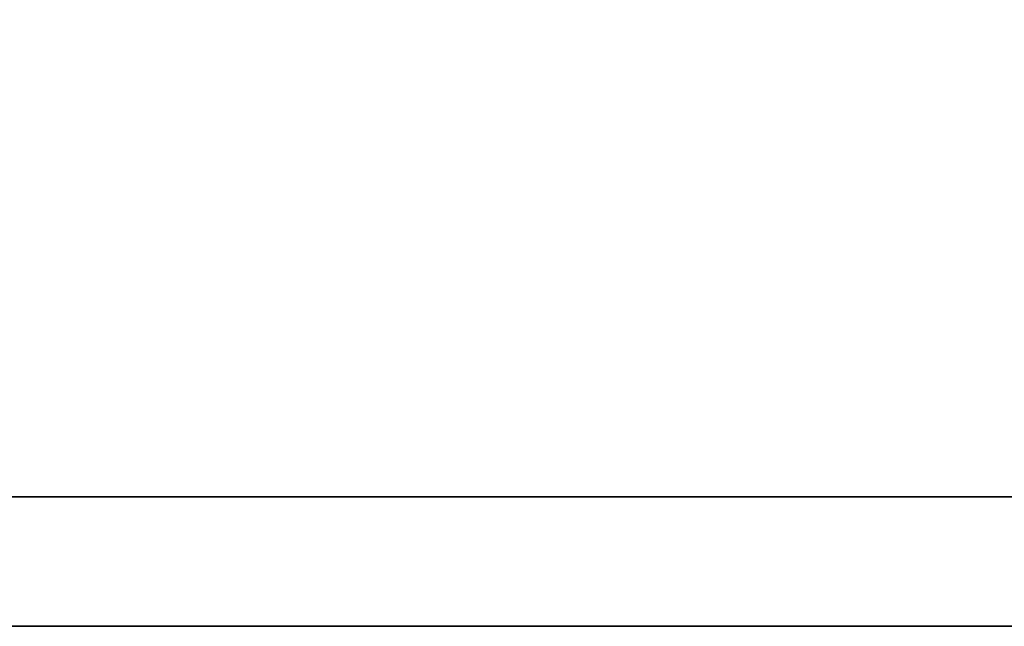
# Model space of a CAD drawing. Header units: inches. Extents: x 20 to 915, y 22 to 275.
# Tile 24 of 51: x 157.813 to 158.604, y 89.462 to 89.949. Entities that reach past the tile are written whole.
import ezdxf

# ---------------------------------------------------------------- set-up
doc = ezdxf.new("R2010")
doc.units = ezdxf.units.IN
doc.header["$LTSCALE"] = 0.1
doc.layers.add('DIM', color=4, linetype='Continuous')
doc.layers.add('layer 1', color=7, linetype='Continuous')

# ---------------------------------------------------------------- blocks, each defined once
blk = doc.blocks.new('TBI MOTION logo(完整正式版)')
at = {"layer": 'layer 1', "color": 22, "lineweight": 35}
blk.add_open_spline([(75.90875, -9.47875), (75.90875, -9.47875), (75.90875, -12.28625), (75.90875, -12.28625), (75.90875, -12.28625), (75.90875, -12.28625), (75.90875, -12.47875), (75.90875, -12.47875), (75.90875, -12.47875), (75.90875, -12.47875), (75.71625, -12.47875), (75.71625, -12.47875), (75.71625, -12.47875), (75.71625, -12.47875), (-88.32875, -12.47875), (-88.32875, -12.47875), (-88.32875, -12.47875), (-88.32875, -12.47875), (-88.32875, -13.29375), (-88.32875, -13.29375), (-88.32875, -13.29375), (-88.32875, -13.29375), (82.89125, -13.29375), (82.89125, -13.29375), (82.89125, -13.29375), (82.89125, -13.29375), (75.90875, -9.47875), (75.90875, -9.47875)], degree=3, knots=[0, 0, 0, 0, 0.1428571, 0.1428571, 0.1428571, 0.1428571, 0.2857143, 0.2857143, 0.2857143, 0.2857143, 0.4285714, 0.4285714, 0.4285714, 0.4285714, 0.5714286, 0.5714286, 0.5714286, 0.5714286, 0.7142857, 0.7142857, 0.7142857, 0.7142857, 0.8571429, 0.8571429, 0.8571429, 0.8571429, 1, 1, 1, 1], dxfattribs=at)

msp = doc.modelspace()

# ---------------------------------------------------------------- block references
at = {"layer": 'DIM', "xscale": 0.1275750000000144, "yscale": 0.1275749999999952, "zscale": 0.127575}
msp.add_blockref('TBI MOTION logo(完整正式版)', (166.71166, 91.15844), dxfattribs=at)

doc.saveas('drawing.dxf')
